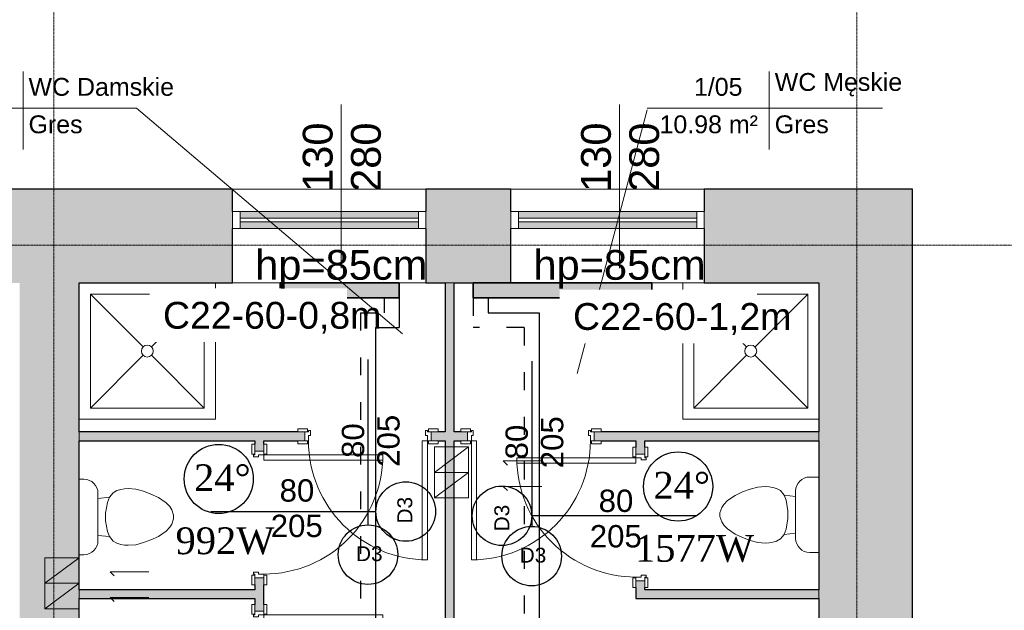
# Model space of a CAD drawing. Header units: inches. Extents: x -112469 to 885939, y -131046 to 286269.
# Tile 77 of 138: x 99755 to 106372, y -103034 to -99067. Entities that reach past the tile are written whole.
import ezdxf

# ---------------------------------------------------------------- set-up
doc = ezdxf.new("R2010")
doc.units = ezdxf.units.IN
doc.header["$MEASUREMENT"] = 0
doc.linetypes.add('ACAD_ISO03W100', pattern=[30, 12, -18])
doc.linetypes.add('Linia siatki', pattern=[0.9925, 0.47, -0.2175, 0.0875, -0.2175])
for name, color, linetype, lineweight in [('_IS_CO grzejniki', 1, 'Continuous', 35), ('_IS_CO opis', 26, 'Continuous', 25), ('_IS_CO powrót', 5, 'ACAD_ISO03W100', 30), ('_IS_CO zasilenie', 1, 'Continuous', 30), ('A-AREA-IDEN', 251, 'Continuous', 9), ('A-DETL', 251, 'Continuous', 9), ('A-DETL-MEDM', 251, 'Continuous', 25), ('A-DETL-THIN', 251, 'Continuous', 9), ('A-DOOR', 251, 'Continuous', 9), ('A-DOOR-FRAM', 251, 'Continuous', 18), ('A-GLAZ', 251, 'Continuous', 9), ('A-WALL', 251, 'Continuous', 9), ('A-WALL-PATT', 254, 'Continuous', 25), ('G-ANNO-TEXT', 251, 'Continuous', 9), ('I-WALL', 251, 'Continuous', 9), ('P-SANR-FIXT', 251, 'Continuous', 9), ('S-GRID', 251, 'Continuous', 9)]:
    doc.layers.add(name, color=color, linetype=linetype, lineweight=lineweight)
doc.styles.add('Arial', font='arial.ttf', dxfattribs={"height": 25})
doc.styles.add('Arial_1', font='arial.ttf', dxfattribs={"height": 12})
doc.styles.add('Arial_2', font='arial.ttf', dxfattribs={"height": 10})
doc.styles.add('Arial_3', font='arial.ttf', dxfattribs={"height": 15})
doc.styles.add('Arial_5', font='arial.ttf', dxfattribs={"height": 20})
doc.styles.add('krzysiek', font='times.ttf')

# ---------------------------------------------------------------- blocks, each defined once
blk = doc.blocks.new('Etyk_pom_1_mala - Etyk_pom_1_mala-219433-4_Poziom piętra')
at = {"layer": 'A-AREA-IDEN'}
for p, q in [((-0.0958, 0.1444), (-0.0958, -0.3781)), ((-0.9154, -0.1015), (0.6661, -0.1015))]:
    blk.add_line(p, q, dxfattribs=at)
blk = doc.blocks.new('Muszla klozetowa domowa - 3D - Muszla klozetowa domowa - 3D-336748-4_Poziom piętra')
at = {"layer": 'P-SANR-FIXT'}
for p, q in [((-25.34, 29.84), (-25.34, 35.97)), ((25.34, 35.97), (25.34, 29.84)), ((15.87, 20.38), (-15.88, 20.38)), ((-12.35, 20.38), (-13.23, 12.7)), ((12.35, 20.38), (13.23, 12.7)), ((-9.74, 13.97), (-13.23, 12.7)), ((-2.54, 15.24), (-9.74, 13.97)), ((2.54, 15.24), (-2.54, 15.24)), ((9.74, 13.97), (2.54, 15.24)), ((13.23, 12.7), (9.74, 13.97)), ((-17.7, 7.62), (-18.38, 5.08)), ((-16.26, 10.16), (-17.7, 7.62)), ((-13.23, 12.7), (-16.26, 10.16)), ((16.26, 10.16), (13.23, 12.7)), ((17.7, 7.62), (16.26, 10.16)), ((18.38, 5.08), (17.7, 7.62)), ((-18.83, 2.53), (-19.05, 0)), ((-19.05, 0), (-18.61, -5.06)), ((-18.38, 5.08), (-18.83, 2.53)), ((18.83, 2.53), (18.38, 5.08)), ((18.61, -5.06), (19.05, 0)), ((19.05, 0), (18.83, 2.53)), ((-18.61, -5.06), (-17.24, -10.16)), ((17.24, -10.16), (18.61, -5.06)), ((-17.24, -10.16), (-15.39, -15.24)), ((15.39, -15.24), (17.24, -10.16)), ((-15.39, -15.24), (-13.02, -20.32)), ((13.02, -20.32), (15.39, -15.24)), ((-13.02, -20.32), (-9.5, -25.4)), ((-9.5, -25.4), (-6.96, -27.94)), ((6.96, -27.94), (9.5, -25.4)), ((9.5, -25.4), (13.02, -20.32)), ((-6.96, -27.94), (-4.76, -29.21)), ((-4.76, -29.21), (-1.27, -30.48)), ((-1.27, -30.48), (1.27, -30.48)), ((1.27, -30.48), (4.76, -29.21)), ((4.76, -29.21), (6.96, -27.94))]:
    blk.add_line(p, q, dxfattribs=at)
for centre, start, end in [((-15.88, 29.84), 180, 270), ((15.87, 29.84), 270, 360)]:
    blk.add_arc(centre, 9.46, start, end, dxfattribs=at)
blk = doc.blocks.new('Kabina prysznicowa - 2D - Kabina prysznicowa - 2D-V1-4_Poziom piętra')
at = {"layer": 'P-SANR-FIXT'}
for p, q in [((0, 0), (0, 91.5)), ((7.5, 84), (42.86, 48.64)), ((7.5, 7.5), (7.5, 84)), ((7.5, 84), (84, 84)), ((84, 84), (48.64, 48.64)), ((84, 84), (84, 7.5)), ((42.99, 42.99), (7.5, 7.5)), ((48.51, 42.99), (84, 7.5)), ((84, 7.5), (7.5, 7.5)), ((91.5, 0), (0, 0))]:
    blk.add_line(p, q, dxfattribs=at)
for start, end in [(360, 180), (180, 360)]:
    blk.add_arc((45.75, 45.75), 4, start, end, dxfattribs=at)
blk = doc.blocks.new('Kabina prysznicowa - 2D - Kabina prysznicowa - 2D-339464-4_Poziom piętra')
at = {"layer": 'P-SANR-FIXT'}
for p, q in [((91.5, 91.5), (91.5, 0)), ((7.5, 84), (42.86, 48.64)), ((7.5, 7.5), (7.5, 84)), ((7.5, 84), (84, 84)), ((84, 84), (48.64, 48.64)), ((84, 84), (84, 7.5)), ((42.99, 42.99), (7.5, 7.5)), ((48.51, 42.99), (84, 7.5)), ((84, 7.5), (7.5, 7.5)), ((91.5, 0), (0, 0))]:
    blk.add_line(p, q, dxfattribs=at)
for start, end in [(360, 180), (180, 360)]:
    blk.add_arc((45.75, 45.75), 4, start, end, dxfattribs=at)
blk = doc.blocks.new('wewnetrzne dwupanelowe - 800 x 2100mm 2-634845-4_Poziom piętra')
at = {"layer": 'A-DOOR', "lineweight": 18}
for p, q in [((40, 82.68), (36.5, 82.68)), ((36.5, 82.68), (36.5, 2.68)), ((40, 2.68), (40, 82.68)), ((36.5, 2.68), (40, 2.68))]:
    blk.add_line(p, q, dxfattribs=at)
at = {"layer": 'A-DOOR'}
for p, q in [((-40.64, 4.68), (-47.14, 4.68)), ((-47.14, 4.68), (-47.14, 2.68)), ((-47.14, 2.68), (-40.64, 2.68)), ((-40.64, 2.68), (-40.64, 4.68)), ((47.13, 4.68), (40.63, 4.68)), ((40.63, 4.68), (40.63, 2.68)), ((40.63, 2.68), (47.13, 2.68)), ((47.13, 2.68), (47.13, 4.68)), ((-40.64, -3.32), (-47.14, -3.32)), ((-47.14, -3.32), (-47.14, -5.32)), ((-47.14, -5.32), (-40.64, -5.32)), ((-40.64, -5.32), (-40.64, -3.32)), ((47.13, -3.32), (40.63, -3.32)), ((40.63, -3.32), (40.63, -5.32)), ((40.63, -5.32), (47.13, -5.32)), ((47.13, -5.32), (47.13, -3.32))]:
    blk.add_line(p, q, dxfattribs=at)
blk.add_arc((40, 2.68), 80, 90, 180, dxfattribs=at)
at = {"layer": 'A-DOOR-FRAM'}
for p, q in [((-40, 2.68), (-42.5, 2.68)), ((-42.5, 2.68), (-42.5, -3.32)), ((-40, -0.82), (-40, 2.68)), ((40, 2.68), (40, -0.82)), ((42.5, 2.68), (40, 2.68)), ((42.5, -3.32), (42.5, 2.68)), ((-42.5, -3.32), (-40, -3.32)), ((-38.73, -0.82), (-40, -0.82)), ((-40, -3.32), (-40, -4.31)), ((-40, -4.31), (-38.73, -4.31)), ((-38.73, -4.31), (-38.73, -0.82)), ((40, -0.82), (38.73, -0.82)), ((38.73, -0.82), (38.73, -4.31)), ((38.73, -4.31), (40, -4.31)), ((40, -4.31), (40, -3.32)), ((40, -3.32), (42.5, -3.32))]:
    blk.add_line(p, q, dxfattribs=at)
blk = doc.blocks.new('wewnetrzne dwupanelowe - 800 x 2100mm 2-634844-4_Poziom piętra')
at = {"layer": 'A-DOOR'}
for p, q in [((-47.14, 5.32), (-40.64, 5.32)), ((-47.14, 3.32), (-47.14, 5.32)), ((-40.64, 3.32), (-47.14, 3.32)), ((-40.64, 5.32), (-40.64, 3.32)), ((40.63, 5.32), (47.13, 5.32)), ((40.63, 3.32), (40.63, 5.32)), ((47.13, 3.32), (40.63, 3.32)), ((47.13, 5.32), (47.13, 3.32)), ((-47.14, -2.68), (-40.64, -2.68)), ((-47.14, -4.68), (-47.14, -2.68)), ((-40.64, -4.68), (-47.14, -4.68)), ((-40.64, -2.68), (-40.64, -4.68)), ((40.63, -2.68), (47.13, -2.68)), ((40.63, -4.68), (40.63, -2.68)), ((47.13, -4.68), (40.63, -4.68)), ((47.13, -2.68), (47.13, -4.68))]:
    blk.add_line(p, q, dxfattribs=at)
at = {"layer": 'A-DOOR', "lineweight": 18}
for p, q in [((36.5, -2.68), (40, -2.68)), ((36.5, -82.68), (36.5, -2.68)), ((40, -2.68), (40, -82.68)), ((40, -82.68), (36.5, -82.68))]:
    blk.add_line(p, q, dxfattribs=at)
at = {"layer": 'A-DOOR'}
blk.add_arc((40, -2.68), 80, 180, 270, dxfattribs=at)
at = {"layer": 'A-DOOR-FRAM'}
for p, q in [((-42.5, 3.32), (-40, 3.32)), ((-42.5, -2.68), (-42.5, 3.32)), ((-40, 4.31), (-38.73, 4.31)), ((-40, 3.32), (-40, 4.31)), ((-40, 0.82), (-40, -2.68)), ((-38.73, 0.82), (-40, 0.82)), ((-38.73, 4.31), (-38.73, 0.82)), ((38.73, 4.31), (40, 4.31)), ((38.73, 0.82), (38.73, 4.31)), ((40, 0.82), (38.73, 0.82)), ((40, 4.31), (40, 3.32)), ((40, 3.32), (42.5, 3.32)), ((40, -2.68), (40, 0.82)), ((42.5, 3.32), (42.5, -2.68)), ((-40, -2.68), (-42.5, -2.68)), ((42.5, -2.68), (40, -2.68))]:
    blk.add_line(p, q, dxfattribs=at)
blk = doc.blocks.new('Muszla klozetowa domowa - 3D - Muszla klozetowa domowa - 3D-412173-4_Poziom piętra')
at = {"layer": 'P-SANR-FIXT'}
for p, q in [((-9.5, 25.4), (-6.96, 27.94)), ((-6.96, 27.94), (-4.76, 29.21)), ((-4.76, 29.21), (-1.27, 30.48)), ((-1.27, 30.48), (1.27, 30.48)), ((1.27, 30.48), (4.76, 29.21)), ((4.76, 29.21), (6.96, 27.94)), ((6.96, 27.94), (9.5, 25.4)), ((-15.39, 15.24), (-13.02, 20.32)), ((-13.02, 20.32), (-9.5, 25.4)), ((9.5, 25.4), (13.02, 20.32)), ((13.02, 20.32), (15.39, 15.24)), ((-17.24, 10.16), (-15.39, 15.24)), ((15.39, 15.24), (17.24, 10.16)), ((-18.61, 5.06), (-17.24, 10.16)), ((17.24, 10.16), (18.61, 5.06)), ((-19.05, 0), (-18.61, 5.06)), ((18.61, 5.06), (19.05, 0)), ((-18.83, -2.53), (-19.05, 0)), ((-18.38, -5.08), (-18.83, -2.53)), ((-17.7, -7.62), (-18.38, -5.08)), ((18.38, -5.08), (17.7, -7.62)), ((18.83, -2.53), (18.38, -5.08)), ((19.05, 0), (18.83, -2.53)), ((-16.26, -10.16), (-17.7, -7.62)), ((-13.23, -12.7), (-16.26, -10.16)), ((-9.74, -13.97), (-13.23, -12.7)), ((-12.35, -20.38), (-13.23, -12.7)), ((13.23, -12.7), (9.74, -13.97)), ((12.35, -20.38), (13.23, -12.7)), ((16.26, -10.16), (13.23, -12.7)), ((17.7, -7.62), (16.26, -10.16)), ((-2.54, -15.24), (-9.74, -13.97)), ((2.54, -15.24), (-2.54, -15.24)), ((9.74, -13.97), (2.54, -15.24)), ((15.87, -20.38), (-15.88, -20.38)), ((-25.34, -29.84), (-25.34, -32.97)), ((25.34, -32.97), (25.34, -29.84))]:
    blk.add_line(p, q, dxfattribs=at)
for centre, start, end in [((-15.88, -29.84), 90, 180), ((15.87, -29.84), 0, 90)]:
    blk.add_arc(centre, 9.46, start, end, dxfattribs=at)
blk = doc.blocks.new('Aluminum_1 szybowe - Okno 130_265 p_85 wymiana-632273-4_Poziom piętra')
at = {"layer": 'A-GLAZ'}
h = blk.add_hatch(color=256, dxfattribs=at)
h.paths.add_polyline_path([(-12.24, 7.73), (-12.24, 12.17), (-132.08, 12.17), (-132.08, 7.73), (-57.74, 7.73)])
h.paths.add_polyline_path([(-57.74, 14.71), (-12.24, 14.71), (-12.24, 19.16), (-132.08, 19.16), (-132.08, 14.71)])
at = {"layer": 'A-GLAZ', "lineweight": 18}
for p, q in [((-132.08, 19.16), (-137.16, 19.16)), ((-137.16, 19.16), (-137.16, 7.73)), ((-132.08, 7.73), (-132.08, 19.16)), ((-12.24, 14.71), (-132.08, 14.71)), ((-132.08, 14.71), (-132.08, 12.17)), ((-7.16, 19.16), (-12.24, 19.16)), ((-12.24, 19.16), (-12.24, 7.73)), ((-12.24, 12.17), (-12.24, 14.71)), ((-7.16, 7.73), (-7.16, 19.16)), ((-137.16, 7.73), (-132.08, 7.73)), ((-132.08, 12.17), (-12.24, 12.17)), ((-12.24, 7.73), (-7.16, 7.73))]:
    blk.add_line(p, q, dxfattribs=at)
at = {"layer": 'A-GLAZ'}
for p, q in [((-132.08, 19.16), (-12.24, 19.16)), ((-12.24, 7.73), (-132.08, 7.73))]:
    blk.add_line(p, q, dxfattribs=at)
blk = doc.blocks.new('PIĘTRO')
at = {"layer": 'A-WALL-PATT', "lineweight": 9}
h = blk.add_hatch(color=251, dxfattribs=at)
h.paths.add_polyline_path([(23852.2, -731.43), (24052.2, -731.43), (24052.2, -101.43), (23386.8, -101.43), (23386.8, -731.43)])
h.paths.add_polyline_path([(19052.2, -731.43), (21012.2, -731.43), (21012.2, -101.43), (19052.2, -101.43)])
h = blk.add_hatch(color=251, dxfattribs=at)
h.paths.add_polyline_path([(27152.2, -731.43), (27152.2, -101.43), (26582.2, -101.43), (26582.2, -731.43), (26772.2, -731.43)])
h.paths.add_polyline_path([(29222.2, -731.43), (29222.2, -101.43), (28452.2, -101.43), (28452.2, -731.43)])
h.paths.add_polyline_path([(24454.07, -731.43), (25282.2, -731.43), (25282.2, -101.43), (24052.2, -101.43), (24052.2, -731.43), (24252.2, -731.43)])
h = blk.add_hatch(color=251, dxfattribs=at)
h.paths.add_polyline_path([(29222.2, -15201.43), (29852.2, -15201.43), (29852.2, -7476.43), (29222.2, -7476.43), (29222.2, -9148.85)])
h.paths.add_polyline_path([(29702.2, -5576.43), (29852.2, -5576.43), (29852.2, -101.43), (29222.2, -101.43), (29222.2, -5576.43), (29587.9, -5576.43)])
for points in [[(24252.2, -5211.43), (24252.2, -731.43), (23852.2, -731.43), (23852.2, -5211.43)], [(26772.2, -5211.43), (26772.2, -731.43), (26712.2, -731.43), (26712.2, -5211.43)], [(25662.62, -1791.43), (25662.62, -1731.43), (24252.2, -1731.43), (24252.2, -1791.43), (25492.62, -1791.43)], [(29222.2, -1791.43), (29222.2, -1731.43), (27822.62, -1731.43), (27822.62, -1791.43), (28509.91, -1791.43)], [(24252.2, -2851.43), (25432.62, -2851.43), (25432.62, -2791.43), (24252.2, -2791.43)], [(29222.2, -2851.43), (29222.2, -2791.43), (28052.62, -2791.43), (28052.62, -2851.43)]]:
    blk.add_hatch(color=251, dxfattribs=at).paths.add_polyline_path(points)
h = blk.add_hatch(color=251, dxfattribs=at)
h.paths.add_polyline_path([(26663.97, -1791.43), (26712.2, -1791.43), (26712.2, -1731.43), (26617.62, -1731.43), (26617.62, -1791.43)])
h.paths.add_polyline_path([(25662.62, -1791.43), (25767.62, -1791.43), (25767.62, -1731.43), (25662.62, -1731.43)])
h = blk.add_hatch(color=251, dxfattribs=at)
h.paths.add_polyline_path([(26815.85, -1791.43), (26862.2, -1791.43), (26862.2, -1731.43), (26772.2, -1731.43), (26772.2, -1791.43)])
h.paths.add_polyline_path([(27822.62, -1791.43), (27822.62, -1731.43), (27712.2, -1731.43), (27712.2, -1791.43), (27758.55, -1791.43)])
h = blk.add_hatch(color=251, dxfattribs=at)
h.paths.add_polyline_path([(25492.62, -3851.43), (25492.62, -3786.46), (25432.62, -3786.46), (25432.62, -3851.43)])
h.paths.add_polyline_path([(25432.62, -2936.46), (25492.62, -2936.46), (25492.62, -2711.46), (25432.62, -2711.46), (25432.62, -2890.11)])
h.paths.add_polyline_path([(25432.62, -1861.46), (25492.62, -1861.46), (25492.62, -1791.43), (25432.62, -1791.43), (25432.62, -1815.11)])
h = blk.add_hatch(color=251, dxfattribs=at)
h.paths.add_polyline_path([(28052.62, -2851.43), (28052.62, -2731.46), (27992.62, -2731.46), (27992.62, -2851.43)])
h.paths.add_polyline_path([(27992.62, -1881.46), (28052.62, -1881.46), (28052.62, -1791.43), (27992.62, -1791.43), (27992.62, -1835.11)])
at = {"layer": 'A-AREA-IDEN', "color": 251}
for p, q in [((26425.44, -1073.34), (24636.73, 442.76)), ((27599.14, -1339.27), (28069.45, 432.02))]:
    blk.add_line(p, q, dxfattribs=at)
at = {"layer": 'A-DETL', "color": 251, "lineweight": 18}
for p, q in [((26868.97, -1831.46), (26638.97, -2003.54)), ((26638.97, -1831.46), (26638.97, -2003.54)), ((26868.97, -1831.46), (26638.97, -1831.46)), ((26868.97, -2003.54), (26868.97, -1831.46)), ((27100.98, -1925.78), (27129.26, -1954.06)), ((27360.98, -1925.78), (27100.98, -1925.78)), ((26868.97, -2003.54), (26638.97, -2175.63)), ((26638.97, -2003.54), (26638.97, -2175.63)), ((26868.97, -2003.54), (26638.97, -2003.54)), ((26868.97, -2175.63), (26868.97, -2003.54)), ((27100.98, -2097.87), (27129.26, -2126.15)), ((27360.98, -2097.87), (27100.98, -2097.87)), ((26868.97, -2175.63), (26638.97, -2175.63)), ((26638.97, -2175.63), (26868.97, -2175.63)), ((24252.2, -2576.46), (24022.2, -2748.54)), ((24022.2, -2576.46), (24022.2, -2748.54)), ((24252.2, -2576.46), (24022.2, -2576.46)), ((24252.2, -2748.54), (24252.2, -2576.46)), ((24459.21, -2670.78), (24487.5, -2699.06)), ((24719.21, -2670.78), (24459.21, -2670.78)), ((24459.21, -2670.78), (24719.21, -2670.78)), ((24252.2, -2748.54), (24022.2, -2920.63)), ((24022.2, -2748.54), (24022.2, -2920.63)), ((24252.2, -2748.54), (24022.2, -2748.54)), ((24252.2, -2748.54), (24022.2, -2748.54)), ((24022.2, -2748.54), (24252.2, -2748.54)), ((24252.2, -2920.63), (24252.2, -2748.54)), ((24459.21, -2842.87), (24487.5, -2871.15)), ((24719.21, -2842.87), (24459.21, -2842.87)), ((24459.21, -2842.87), (24719.21, -2842.87)), ((24252.2, -2920.63), (24022.2, -2920.63)), ((24022.2, -2920.63), (24252.2, -2920.63))]:
    blk.add_line(p, q, dxfattribs=at)
at = {"layer": 'A-DETL-MEDM', "color": 251}
for p, q in [((26192.62, -1246), (26192.62, -2356)), ((27292.62, -1256), (27292.62, -2366)), ((25136.37, -2266.46), (26246.37, -2266.46)), ((28403.12, -2295.22), (27293.12, -2295.22))]:
    blk.add_line(p, q, dxfattribs=at)
for centre in [(26446.37, -2266.46), (27093.12, -2295.22), (26192.62, -2556), (27292.62, -2566)]:
    blk.add_circle(centre, 200, dxfattribs=at)
at = {"layer": 'A-DETL-THIN', "color": 251}
for p, q in [((26011.8, 467.55), (26011.8, -632.45)), ((27881.8, 467.55), (27881.8, -632.45))]:
    blk.add_line(p, q, dxfattribs=at)
at = {"layer": 'A-WALL', "color": 251, "lineweight": 25}
for p, q in [((25282.2, -101.43), (23386.8, -101.43)), ((25282.2, -251.43), (25282.2, -101.43)), ((26582.2, -101.43), (26582.2, -251.43)), ((27152.2, -101.43), (26582.2, -101.43)), ((27152.2, -251.43), (27152.2, -101.43)), ((28452.2, -101.43), (28452.2, -251.43)), ((29852.2, -101.43), (28452.2, -101.43)), ((29852.2, -5576.43), (29852.2, -101.43)), ((25282.2, -731.43), (25282.2, -365.73)), ((26582.2, -365.73), (26582.2, -731.43)), ((27152.2, -731.43), (27152.2, -365.73)), ((28452.2, -365.73), (28452.2, -731.43)), ((24252.2, -731.43), (25282.2, -731.43)), ((26582.2, -731.43), (26712.2, -731.43)), ((26712.2, -731.43), (26712.2, -1731.43)), ((26772.2, -1731.43), (26772.2, -731.43)), ((26772.2, -731.43), (27152.2, -731.43)), ((28452.2, -731.43), (29222.2, -731.43)), ((29222.2, -731.43), (29222.2, -1731.43)), ((25721.27, -1731.43), (24252.2, -1731.43)), ((26712.2, -1731.43), (26663.97, -1731.43)), ((26815.85, -1731.43), (26772.2, -1731.43)), ((29222.2, -1731.43), (27758.55, -1731.43)), ((24252.2, -1791.43), (25432.62, -1791.43)), ((25432.62, -1791.43), (25432.62, -1815.11)), ((25492.62, -1791.43), (25721.27, -1791.43)), ((25492.62, -1815.11), (25492.62, -1791.43)), ((26663.97, -1791.43), (26712.2, -1791.43)), ((26712.2, -1791.43), (26712.2, -3851.43)), ((26772.2, -1791.43), (26815.85, -1791.43)), ((26772.2, -3851.43), (26772.2, -1791.43)), ((27758.55, -1791.43), (27992.62, -1791.43)), ((27992.62, -1791.43), (27992.62, -1835.11)), ((28052.62, -1835.11), (28052.62, -1791.43)), ((28052.62, -1791.43), (29222.2, -1791.43)), ((29222.2, -1791.43), (29222.2, -2791.43)), ((25432.62, -2757.81), (25432.62, -2791.43)), ((25492.62, -2890.11), (25492.62, -2757.81)), ((27992.62, -2777.81), (27992.62, -2851.43)), ((28052.62, -2791.43), (28052.62, -2777.81)), ((25432.62, -2791.43), (24252.2, -2791.43)), ((29222.2, -2791.43), (28052.62, -2791.43)), ((24252.2, -2851.43), (25432.62, -2851.43)), ((25432.62, -2851.43), (25432.62, -2890.11)), ((27992.62, -2851.43), (29222.2, -2851.43)), ((29222.2, -2851.43), (29222.2, -3173.37))]:
    blk.add_line(p, q, dxfattribs=at)
at = {"layer": 'A-WALL', "color": 251}
for p, q in [((25282.2, -101.43), (26582.2, -101.43)), ((27152.2, -101.43), (28452.2, -101.43)), ((26582.2, -731.43), (25282.2, -731.43)), ((26772.2, -731.43), (26712.2, -731.43)), ((28452.2, -731.43), (27152.2, -731.43)), ((24252.2, -1731.43), (24252.2, -1791.43)), ((29222.2, -1791.43), (29222.2, -1731.43)), ((24252.2, -2791.43), (24252.2, -2851.43)), ((29222.2, -2851.43), (29222.2, -2791.43))]:
    blk.add_line(p, q, dxfattribs=at)
at = {"layer": 'I-WALL', "color": 251, "lineweight": 25}
for p, q in [((24252.2, -1731.43), (24252.2, -731.43)), ((24252.2, -2791.43), (24252.2, -1791.43)), ((24252.2, -3851.43), (24252.2, -2851.43))]:
    blk.add_line(p, q, dxfattribs=at)
at = {"layer": 'S-GRID', "color": 251, "linetype": 'Linia siatki'}
for p, q in [((24082.2, 3814.58), (24082.2, -22310.93)), ((29477.2, 3814.58), (29477.2, -22310.93)), ((-1420.75, -476.43), (33508.1, -476.43))]:
    blk.add_line(p, q, dxfattribs=at)
at = {"layer": 'A-AREA-IDEN', "color": 251, "xscale": 999.9999999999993, "yscale": 999.9999999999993, "zscale": 999.9999999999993}
for p in [(23970.68, 544.22), (28984.9, 544.22)]:
    blk.add_blockref('Etyk_pom_1_mala - Etyk_pom_1_mala-219433-4_Poziom piętra', p, dxfattribs=at)
at = {"layer": 'A-DOOR', "color": 251, "xscale": 10, "yscale": 10, "zscale": 10}
blk.add_blockref('wewnetrzne dwupanelowe - 800 x 2100mm 2-634844-4_Poziom piętra', (26192.62, -1764.6), dxfattribs=at)
for name, p, rotation in [('wewnetrzne dwupanelowe - 800 x 2100mm 2-634845-4_Poziom piętra', (27287.2, -1764.6), 180), ('wewnetrzne dwupanelowe - 800 x 2100mm 2-634844-4_Poziom piętra', (25465.79, -2286.46), 89.9999999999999), ('wewnetrzne dwupanelowe - 800 x 2100mm 2-634845-4_Poziom piętra', (28019.44, -2306.46), 90.0000000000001), ('wewnetrzne dwupanelowe - 800 x 2100mm 2-634844-4_Poziom piętra', (25465.79, -3361.46), 89.9999999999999)]:
    blk.add_blockref(name, p, dxfattribs=dict(at, rotation=rotation))
at = {"layer": 'A-GLAZ', "color": 251, "xscale": 10, "yscale": 10, "zscale": 10}
for p in [(26653.8, -442.99), (28523.8, -442.99)]:
    blk.add_blockref('Aluminum_1 szybowe - Okno 130_265 p_85 wymiana-632273-4_Poziom piętra', p, dxfattribs=at)
at = {"layer": 'P-SANR-FIXT', "color": 251, "xscale": 10, "yscale": 10, "zscale": 10}
for name, p in [('Kabina prysznicowa - 2D - Kabina prysznicowa - 2D-339464-4_Poziom piętra', (24252.2, -1646.43)), ('Kabina prysznicowa - 2D - Kabina prysznicowa - 2D-V1-4_Poziom piętra', (28307.2, -1646.43))]:
    blk.add_blockref(name, p, dxfattribs=at)
for name, p, rotation in [('Muszla klozetowa domowa - 3D - Muszla klozetowa domowa - 3D-412173-4_Poziom piętra', (24581.9, -2303.06), 269.9999999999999), ('Muszla klozetowa domowa - 3D - Muszla klozetowa domowa - 3D-336748-4_Poziom piętra', (28862.5, -2288.06), 270.0000000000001)]:
    blk.add_blockref(name, p, dxfattribs=dict(at, rotation=rotation))
at = {"layer": 'A-AREA-IDEN', "color": 251, "char_height": 120, "attachment_point": 1, "style": 'Arial_1'}
for s, insert, width in [('WC Męskie', (28925.77, 678.67), 916.3263), ('WC Damskie', (23911.55, 645.93), 1298.7337), ('1/05', (28382.99, 645.93), 424.8944), ('10.98 m²', (28151.63, 394.22), 857.8056), ('Gres', (23911.55, 394.22), 472.9956), ('Gres', (28925.77, 394.22), 472.9956)]:
    blk.add_mtext(s, dxfattribs=dict(at, insert=insert, width=width))
at = {"layer": 'G-ANNO-TEXT', "color": 251, "attachment_point": 1, "rotation": 90}
for s, insert, char_height, width, style in [('130', (25754.51, -119.66), 200, 577.215, 'Arial_5'), ('280', (26078.62, -119.66), 200, 577.215, 'Arial_5'), ('130', (27624.51, -119.66), 200, 577.215, 'Arial_5'), ('280', (27948.62, -119.66), 200, 577.215, 'Arial_5'), ('205', (26254.9, -1966.15), 150, 432.9112, 'Arial_3'), ('205', (27354.9, -1976.15), 150, 432.9112, 'Arial_3'), ('80', (26016.77, -1906.62), 150, 288.6075, 'Arial_3'), ('80', (27116.77, -1916.62), 150, 288.6075, 'Arial_3'), ('D3', (26389.97, -2346.94), 100, 216.4556, 'Arial_2'), ('D3', (27041.87, -2399.73), 100, 216.4556, 'Arial_2')]:
    blk.add_mtext(s, dxfattribs=dict(at, insert=insert, char_height=char_height, width=width, style=style))
at = {"layer": 'G-ANNO-TEXT', "color": 251, "attachment_point": 1}
for s, insert, char_height, width, style in [('hp=85cm', (25434.32, -509.74), 200, 1435.0206, 'Arial_5'), ('hp=85cm', (27304.32, -509.74), 200, 1435.0206, 'Arial_5'), ('80', (25598.66, -2049.95), 150, 288.6075, 'Arial_3'), ('80', (27742.5, -2119.37), 150, 288.6075, 'Arial_3'), ('205', (25539.13, -2288.07), 150, 432.9112, 'Arial_3'), ('205', (27682.97, -2357.5), 150, 432.9112, 'Arial_3'), ('D3', (26112.13, -2499.6), 100, 216.4556, 'Arial_2'), ('D3', (27212.13, -2509.6), 100, 216.4556, 'Arial_2')]:
    blk.add_mtext(s, dxfattribs=dict(at, insert=insert, char_height=char_height, width=width, style=style))

msp = doc.modelspace()

# ---------------------------------------------------------------- block references
at = {"layer": '_IS_CO zasilenie', "ltscale": 10}
msp.add_blockref('PIĘTRO', (75903.1, -100104.2), dxfattribs=at)

# ---------------------------------------------------------------- next in the draw order: hatches: boundary and pattern name
at = {"layer": '_IS_CO grzejniki'}
h = msp.add_hatch(color=256, dxfattribs=at)
h.dxf.hatch_style = 1
edge = h.paths.add_edge_path()
edge.add_line((102304.8, -100935.6), (102304.8, -100835.6))
edge.add_line((102004.8, -100835.6), (101504.8, -100835.6))
edge.add_line((101504.8, -100835.6), (101504.8, -100935.6))
edge.add_line((101504.8, -100935.6), (102004.8, -100935.6))
h = msp.add_hatch(color=256, dxfattribs=at)
h.dxf.hatch_style = 1
edge = h.paths.add_edge_path()
edge.add_line((104003.5, -100935.6), (104003.5, -100835.6))
edge.add_line((103303.5, -100835.6), (102803.5, -100835.6))
edge.add_line((102803.5, -100835.6), (102803.5, -100935.6))
edge.add_line((102803.5, -100935.6), (103303.5, -100935.6))

# ---------------------------------------------------------------- next in the draw order: linework, layer by layer
for points in [[(102304.8, -100935.6), (102304.8, -100835.6), (101504.8, -100835.6), (101504.8, -100935.6)], [(104003.5, -100935.6), (104003.5, -100835.6), (102803.5, -100835.6), (102803.5, -100935.6)]]:
    msp.add_lwpolyline(points, close=True, dxfattribs=at)
at = {"layer": '_IS_CO opis', "lineweight": -3, "ltscale": 15}
for centre in [(101092.8, -102151.9), (104179.8, -102202.7)]:
    msp.add_circle(centre, 232.3, dxfattribs=at)
at = {"layer": '_IS_CO powrót', "ltscale": 10}
for p, q in [((102204.8, -100935.6), (102204.8, -101035.6)), ((102803.5, -100935.6), (102803.5, -101135.6)), ((103145.7, -101135.6), (102803.5, -101135.6)), ((103145.7, -101135.6), (103145.7, -106290.2))]:
    msp.add_line(p, q, dxfattribs=at)
at = {"layer": '_IS_CO zasilenie', "ltscale": 10}
for p, q in [((102304.8, -100935.6), (102304.8, -101135.6)), ((102903.5, -100935.6), (102903.5, -101035.6)), ((102903.5, -101035.6), (103245.7, -101035.6)), ((103245.7, -101035.6), (103245.7, -106390.2))]:
    msp.add_line(p, q, dxfattribs=at)

# ---------------------------------------------------------------- next in the draw order: texts
at = {"layer": '_IS_CO opis', "ltscale": 15, "char_height": 180, "attachment_point": 1, "style": 'krzysiek'}
for s, insert, width in [('24%%D', (100927, -102053.8), 380.431), ('24%%D', (104014.1, -102104.7), 380.431), ('992W', (100802.8, -102477), 999.971), ('1577W', (103889.9, -102527.9), 999.971)]:
    msp.add_mtext(s, dxfattribs=dict(at, insert=insert, width=width))

# ---------------------------------------------------------------- next in the draw order: texts
at = {"layer": '_IS_CO opis', "ltscale": 15, "char_height": 180, "width": 1146.961, "attachment_point": 1, "style": 'Arial', "bg_fill": 2}
for s, insert in [('C22-60-0,8m', (100718, -100962.6)), ('C22-60-1,2m', (103473.5, -100970.6))]:
    msp.add_mtext(s, dxfattribs=dict(at, insert=insert))

# ---------------------------------------------------------------- next in the draw order: linework, layer by layer
at = {"layer": '_IS_CO powrót', "ltscale": 10}
for q in [(102045.7, -106090.2), (102204.8, -101035.6)]:
    msp.add_line((102045.7, -101035.6), q, dxfattribs=at)
at = {"layer": '_IS_CO zasilenie', "ltscale": 10}
for q in [(102145.7, -106190.2), (102304.8, -101135.6)]:
    msp.add_line((102145.7, -101135.6), q, dxfattribs=at)

doc.saveas('drawing.dxf')
